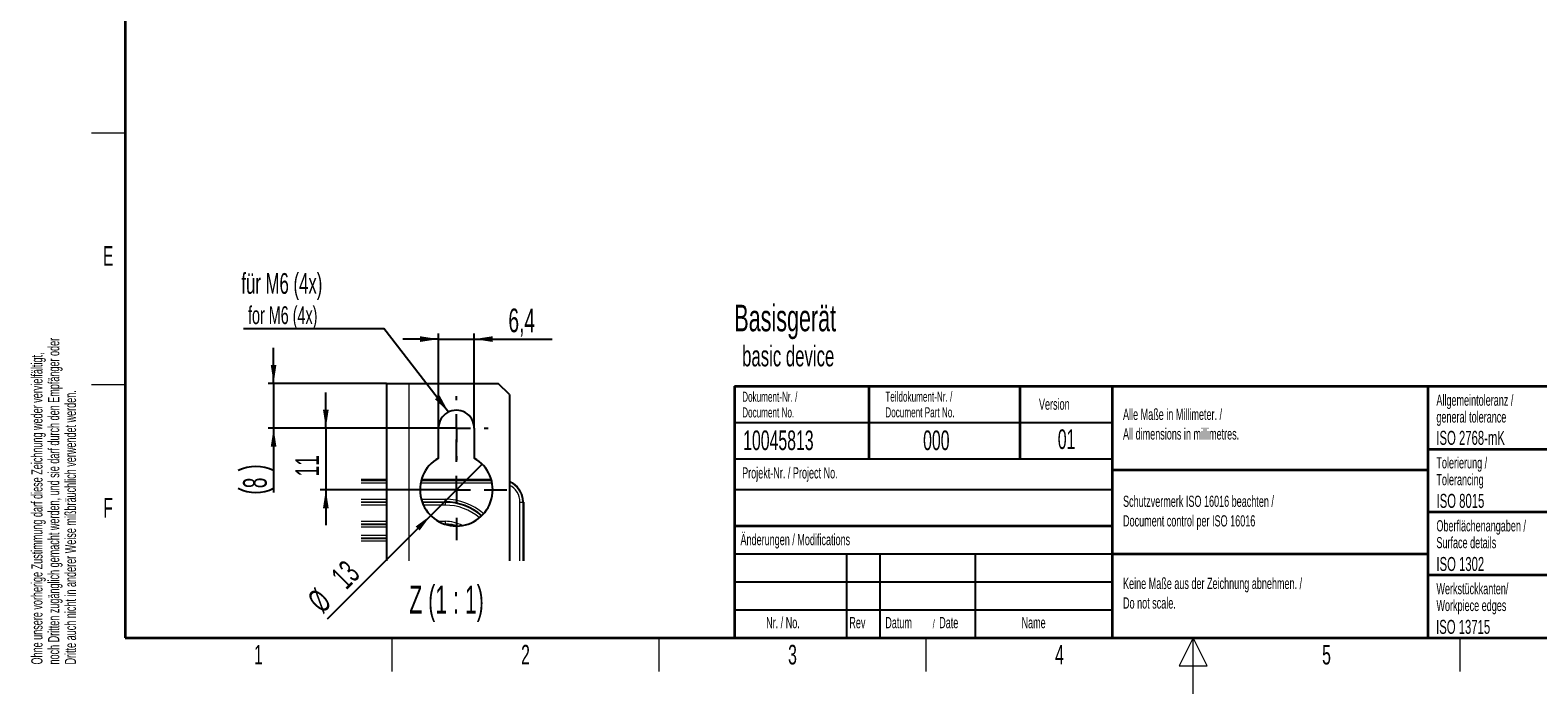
# Model space of a CAD drawing. Header units: millimetres. Extents: x 5 to 418, y 2 to 292.
# Tile 1 of 49: x 9 to 279, y 2 to 121. Entities that reach past the tile are written whole.
import ezdxf

# ---------------------------------------------------------------- set-up
doc = ezdxf.new("R2010")
doc.units = ezdxf.units.MM
doc.layers.add('SLD-0', color=7, linetype='Continuous')
doc.styles.add('SLDTEXTSTYLE0', font='TXT', dxfattribs={"width": 0.605})
doc.styles.add('SLDTEXTSTYLE2', font='TXT', dxfattribs={"width": 0.57})
doc.dimstyles.new('SLDDIMSTYLE2', dxfattribs={"dimtxt": 4.10931, "dimasz": 3.302, "dimexe": 0, "dimexo": 0.0625, "dimgap": 1.027327, "dimtad": 1, "dimrnd": 1e-09, "dimzin": 12, "dimdsep": 46, "dimtxsty": 'SLDTEXTSTYLE0', "dimsah": 1, "dimcen": 0.09, "dimadec": 0, "dimazin": 3, "dimtfac": 1, "dimtmove": 0, "dimatfit": 0, "dimfxl": 1, "dimfrac": 2, "dimtolj": 1, "dimtzin": 12, "dimarcsym": 0})
doc.dimstyles.new('SLDDIMSTYLE3', dxfattribs={"dimtxt": 4.10931, "dimasz": 3.302, "dimexe": 0, "dimexo": 0.0625, "dimgap": 1.027327, "dimtad": 1, "dimrnd": 1e-09, "dimzin": 12, "dimdsep": 46, "dimtxsty": 'SLDTEXTSTYLE0', "dimblk1": 'NONE', "dimsah": 1, "dimcen": 0, "dimadec": 0, "dimazin": 3, "dimtfac": 1, "dimtmove": 0, "dimatfit": 3, "dimldrblk": 'NONE', "dimfxl": 1, "dimfrac": 2, "dimtolj": 1, "dimtzin": 12, "dimarcsym": 0})
doc.dimstyles.new('SLDDIMSTYLE4', dxfattribs={"dimtxt": 0.18, "dimasz": 3.302, "dimexe": 0, "dimexo": 0.0625, "dimgap": 0, "dimtad": 0, "dimtih": 1, "dimtoh": 1, "dimdec": 0, "dimrnd": 1e-09, "dimzin": 0, "dimdsep": 46, "dimtxsty": 'Standard', "dimsah": 1, "dimcen": 0.09, "dimadec": 0, "dimazin": 0, "dimtfac": 3.302, "dimtdec": 0, "dimtofl": 0, "dimtmove": 0, "dimatfit": 3, "dimfxl": 1, "dimfrac": 2, "dimtolj": 1, "dimtzin": 0, "dimarcsym": 0})

# ---------------------------------------------------------------- blocks, each defined once
blk = doc.blocks.new('SW_NOTE_0')
at = {"layer": 'SLD-0', "color": 0, "attachment_point": 1, "style": 'SLDTEXTSTYLE0'}
for s, insert, char_height in [('Basisgerät', (0, 6.14), 4.763), ('basic device', (1.39, -1.18), 3.7042)]:
    blk.add_mtext(s, dxfattribs=dict(at, insert=insert, char_height=char_height))
blk = doc.blocks.new('SW_NOTE_0_2')
at = {"layer": 'SLD-0', "color": 0, "char_height": 2, "attachment_point": 1, "rotation": 90, "style": 'SLDTEXTSTYLE0'}
for s, insert in [('noch Dritten zugänglich gemacht werden, und sie darf durch den Empfänger oder', (0.42, 0)), ('Ohne unsere vorherige Zustimmung darf diese Zeichnung weder vervielfältigt,', (-2.58, 0)), ('Dritte auch nicht in anderer Weise mißbräuchlich verwendet werden.', (3.42, 0))]:
    blk.add_mtext(s, dxfattribs=dict(at, insert=insert))
blk = doc.blocks.new('SW_NOTE_0_3')
at = {"layer": 'SLD-0', "color": 0, "attachment_point": 1, "style": 'SLDTEXTSTYLE0'}
for s, insert, char_height in [('Datum', (0, 2.58), 2), ('/', (8.48, 2.08), 1.5), ('Date', (9.64, 2.58), 2)]:
    blk.add_mtext(s, dxfattribs=dict(at, insert=insert, char_height=char_height))
blk = doc.blocks.new('SW_NOTE_0_4')
at = {"layer": 'SLD-0', "color": 0, "char_height": 2, "attachment_point": 1, "style": 'SLDTEXTSTYLE0'}
for s, insert in [('Alle Maße in Millimeter. /', (0, 2.58)), ('All dimensions in millimetres.', (0, -0.92))]:
    blk.add_mtext(s, dxfattribs=dict(at, insert=insert))
blk = doc.blocks.new('SW_NOTE_0_5')
at = {"layer": 'SLD-0', "color": 0, "char_height": 1.8, "attachment_point": 1, "style": 'SLDTEXTSTYLE0'}
for s, insert in [('Teildokument-Nr. /', (0, 2.32)), ('Document Part No.', (0, -0.48))]:
    blk.add_mtext(s, dxfattribs=dict(at, insert=insert))
blk = doc.blocks.new('SW_NOTE_0_6')
at = {"layer": 'SLD-0', "color": 0, "char_height": 1.8, "attachment_point": 1, "style": 'SLDTEXTSTYLE0'}
for s, insert in [('Dokument-Nr. /', (0, 2.32)), ('Document No.', (0, -0.48))]:
    blk.add_mtext(s, dxfattribs=dict(at, insert=insert))
blk = doc.blocks.new('SW_NOTE_0_7')
at = {"layer": 'SLD-0', "color": 0, "char_height": 2, "attachment_point": 1, "style": 'SLDTEXTSTYLE0'}
for s, insert in [('Keine Maße aus der Zeichnung abnehmen. /', (0, 2.58)), ('Do not scale.', (0, -0.92))]:
    blk.add_mtext(s, dxfattribs=dict(at, insert=insert))
blk = doc.blocks.new('SW_NOTE_0_8')
at = {"layer": 'SLD-0', "color": 0, "char_height": 2, "attachment_point": 1, "style": 'SLDTEXTSTYLE0'}
for s, insert in [('Schutzvermerk ISO 16016 beachten /', (0, 2.58)), ('Document control per ISO 16016', (0, -0.92))]:
    blk.add_mtext(s, dxfattribs=dict(at, insert=insert))
blk = doc.blocks.new('SW_NOTE_0_9')
at = {"layer": 'SLD-0', "color": 0, "char_height": 2, "attachment_point": 1, "style": 'SLDTEXTSTYLE0'}
for s, insert in [('Werkstückkanten/', (0, 2.58)), ('Workpiece edges', (0, -0.42))]:
    blk.add_mtext(s, dxfattribs=dict(at, insert=insert))
blk = doc.blocks.new('SW_NOTE_0_10')
at = {"layer": 'SLD-0', "color": 0, "char_height": 2, "attachment_point": 1, "style": 'SLDTEXTSTYLE0'}
for s, insert in [('Oberflächenangaben /', (0, 2.58)), ('Surface details', (0, -0.42))]:
    blk.add_mtext(s, dxfattribs=dict(at, insert=insert))
blk = doc.blocks.new('SW_NOTE_0_11')
at = {"layer": 'SLD-0', "color": 0, "char_height": 2, "attachment_point": 1, "style": 'SLDTEXTSTYLE0'}
for s, insert in [('Tolerierung /', (0, 2.58)), ('Tolerancing', (0, -0.42))]:
    blk.add_mtext(s, dxfattribs=dict(at, insert=insert))
blk = doc.blocks.new('SW_NOTE_0_12')
at = {"layer": 'SLD-0', "color": 0, "char_height": 2, "attachment_point": 1, "style": 'SLDTEXTSTYLE0'}
for s, insert in [('Allgemeintoleranz /', (0, 2.58)), ('general tolerance', (0, -0.42))]:
    blk.add_mtext(s, dxfattribs=dict(at, insert=insert))
blk = doc.blocks.new('_D_8')
at = {"layer": 'SLD-0', "color": 7}
for p, q in [((82.04, 65.39), (75.69, 65.39)), ((82.04, 49.47), (82.04, 66.39)), ((82.04, 65.39), (88.44, 65.39)), ((88.44, 49.47), (88.44, 66.39)), ((88.44, 65.39), (102.39, 65.39))]:
    blk.add_line(p, q, dxfattribs=at)
for points in [[(82.04, 65.39), (78.74, 65.9), (78.74, 64.88)], [(88.44, 65.39), (91.74, 64.88), (91.74, 65.9)]]:
    blk.add_solid(points, dxfattribs=at)
at = {"layer": 'SLD-0', "color": 7, "insert": (94.55, 70.85), "char_height": 4.233, "attachment_point": 1, "style": 'SLDTEXTSTYLE0'}
blk.add_mtext('6,4', dxfattribs=at)
blk = doc.blocks.new('_D_9')
at = {"layer": 'SLD-0', "color": 7}
for p, q in [((61.9, 49.47), (61.9, 55.82)), ((85.24, 49.47), (60.9, 49.47)), ((61.9, 49.47), (61.9, 38.47)), ((85.24, 38.47), (60.9, 38.47)), ((61.9, 38.47), (61.9, 32.12))]:
    blk.add_line(p, q, dxfattribs=at)
for points in [[(61.9, 49.47), (62.41, 52.78), (61.39, 52.78)], [(61.9, 38.47), (61.39, 35.17), (62.41, 35.17)]]:
    blk.add_solid(points, dxfattribs=at)
at = {"layer": 'SLD-0', "color": 7, "insert": (56.44, 40.84), "char_height": 4.233, "attachment_point": 1, "rotation": 90, "style": 'SLDTEXTSTYLE0'}
blk.add_mtext('11', dxfattribs=at)
blk = doc.blocks.new('_D_10')
at = {"layer": 'SLD-0', "color": 7}
for p, q in [((52.56, 57.47), (52.56, 63.82)), ((72.74, 57.47), (51.56, 57.47)), ((52.56, 57.47), (52.56, 49.47)), ((85.24, 49.47), (51.56, 49.47)), ((52.56, 49.47), (52.56, 38))]:
    blk.add_line(p, q, dxfattribs=at)
for centre, start, end in [((49.4, 35.57), 63.4349, 116.5651), ((49.4, 45.05), 243.4349, 296.5651)]:
    blk.add_arc(centre, 7.06, start, end, dxfattribs=at)
for points in [[(52.56, 57.47), (53.06, 60.78), (52.05, 60.78)], [(52.56, 49.47), (52.05, 46.17), (53.06, 46.17)]]:
    blk.add_solid(points, dxfattribs=at)
at = {"layer": 'SLD-0', "color": 7, "insert": (47.1, 38.74), "char_height": 4.23, "attachment_point": 1, "rotation": 90, "style": 'SLDTEXTSTYLE0'}
blk.add_mtext('8', dxfattribs=at)
blk = doc.blocks.new('_D_11')
at = {"layer": 'SLD-0', "color": 7}
for q in [(89.84, 43.07), (62.14, 15.37)]:
    blk.add_line((80.65, 33.88), q, dxfattribs=at)
blk.add_solid([(80.65, 33.88), (77.95, 31.9), (78.67, 31.18)], dxfattribs=at)
at = {"layer": 'SLD-0', "color": 7, "char_height": 4.233, "attachment_point": 1, "rotation": 45, "style": 'SLDTEXTSTYLE0'}
for s, insert in [('13', (62.54, 23.45)), ('%%c', (58.3, 19.21))]:
    blk.add_mtext(s, dxfattribs=dict(at, insert=insert))
blk = doc.blocks.new('_None')
blk = doc.blocks.new('SW_NOTE_0_18')
at = {"layer": 'SLD-0', "color": 0}
blk.add_line((-25.1, 0), (0, 0), dxfattribs=at)
at = {"layer": 'SLD-0', "color": 0, "attachment_point": 1, "style": 'SLDTEXTSTYLE0'}
for s, insert, char_height in [('für M6 (4x)', (-25.5, 9.89), 3.7042), ('for M6 (4x)', (-24.31, 3.96), 3.175)]:
    blk.add_mtext(s, dxfattribs=dict(at, insert=insert, char_height=char_height))
blk = doc.blocks.new('SW_CENTERMARKSYMBOL_6')
at = {"layer": 'SLD-0', "color": 0}
for p, q in [((0, 5), (0, 5.7)), ((-5, 0), (-5.7, 0)), ((0, 0), (-2.5, 0)), ((0, 0), (0, 2.5)), ((0, 0), (0, -2.5)), ((0, 0), (2.5, 0)), ((5, 0), (5.7, 0)), ((0, -5), (0, -5.7))]:
    blk.add_line(p, q, dxfattribs=at)
blk = doc.blocks.new('SW_CENTERMARKSYMBOL_7')
at = {"layer": 'SLD-0', "color": 0}
for p, q in [((0, 5), (0, 9)), ((-5, 0), (-9, 0)), ((0, 0), (-2.5, 0)), ((0, 0), (0, 2.5)), ((0, 0), (0, -2.5)), ((0, 0), (2.5, 0)), ((5, 0), (9, 0)), ((0, -5), (0, -9))]:
    blk.add_line(p, q, dxfattribs=at)

msp = doc.modelspace()

# ---------------------------------------------------------------- linework, layer by layer
at = {"color": 7, "linetype": 'Continuous', "lineweight": 25}
for p, q in [((72.7426, 57.4731), (72.7426, 25.7872)), ((72.7426, 57.4731), (76.7426, 57.4731)), ((76.7426, 57.4731), (92.7426, 57.4731)), ((94.7426, 55.4731), (92.7426, 57.4731)), ((94.7426, 55.4731), (94.7426, 25.7872)), ((82.0426, 44.1308), (82.0426, 49.4731)), ((88.4426, 49.4731), (88.4426, 44.1308)), ((68.219, 40.273), (72.7426, 40.273)), ((78.9967, 40.273), (91.4884, 40.273)), ((97.2424, 36.2731), (97.2424, 25.7872))]:
    msp.add_line(p, q, dxfattribs=at)
at = {"color": 7, "linetype": 'Continuous', "lineweight": 18}
for p, q in [((76.7426, 57.4731), (76.7426, 25.7872)), ((72.7426, 40.273), (68.219, 40.273)), ((68.219, 40.1508), (72.7426, 40.1508)), ((72.7426, 39.6509), (68.219, 39.6509)), ((91.635, 39.6509), (78.8502, 39.6509)), ((78.9628, 40.1508), (91.5223, 40.1508)), ((91.4884, 40.273), (78.9967, 40.273)), ((68.219, 36.7645), (72.7426, 36.7645)), ((72.7426, 36.2645), (68.219, 36.2645)), ((68.219, 36.2206), (72.7426, 36.2206)), ((72.7426, 35.7207), (68.219, 35.7207)), ((78.9712, 36.7645), (83.2426, 36.7645)), ((83.2426, 36.2645), (79.1293, 36.2645)), ((79.1453, 36.2206), (83.2426, 36.2206)), ((83.2426, 35.7207), (79.3541, 35.7207)), ((83.2426, 36.2645), (83.2426, 36.7645)), ((83.2426, 36.2206), (83.2426, 36.2645)), ((83.2426, 36.2206), (83.2426, 35.7207)), ((96.6203, 25.7872), (96.6203, 36.2731)), ((96.6203, 36.2731), (97.1202, 36.2731)), ((97.1202, 36.2731), (97.1202, 25.7872)), ((97.2424, 36.2731), (97.1202, 36.2731)), ((97.2424, 25.7872), (97.2424, 36.2731)), ((97.2425, 36.2731), (97.2424, 36.2731)), ((68.219, 32.8256), (72.7426, 32.8256)), ((82.0246, 32.8256), (83.2426, 32.8256)), ((83.2426, 32.8256), (83.2426, 32.3256)), ((72.7426, 32.3256), (68.219, 32.3256)), ((68.219, 32.2817), (72.7426, 32.2817)), ((72.7426, 31.7818), (68.219, 31.7818)), ((68.219, 30.3343), (72.7426, 30.3343)), ((72.7426, 29.8344), (68.219, 29.8344)), ((68.219, 29.7817), (72.7426, 29.7817)), ((83.2426, 32.3256), (83.1311, 32.3256)), ((83.2426, 32.3256), (83.2426, 32.2885)), ((72.7426, 29.2818), (68.219, 29.2818))]:
    msp.add_line(p, q, dxfattribs=at)
at = {"color": 7, "linetype": 'Continuous', "lineweight": 25, "flags": 128}
msp.add_lwpolyline([(85.2777, 31.9732), (84.4234, 32.2093), (83.2426, 32.3256)], dxfattribs=at)
at = {"color": 7, "linetype": 'Continuous', "lineweight": 18, "flags": 128}
msp.add_lwpolyline([(83.2426, 32.2817), (84.4148, 32.1662), (85.141, 31.9739)], dxfattribs=at)
at = {"color": 7, "linetype": 'Continuous', "lineweight": 25}
for centre, radius, start, end in [((85.2426, 49.4731), 3.2, 359.999926, 180.000074), ((85.2426, 38.4731), 6.5, 119.492357, 60.507643), ((83.2425, 26.2731), 9.9915, 49.091827, 89.999867)]:
    msp.add_arc(centre, radius, start, end, dxfattribs=at)
at = {"color": 7, "linetype": 'Continuous', "lineweight": 18}
for centre, radius, start, end in [((93.2425, 36.2731), 3.9999, 0.000256, 67.974419), ((93.2425, 36.2731), 3.8777, 0.000053, 67.242223), ((93.2426, 36.2731), 3.3777, 359.999704, 63.63525), ((83.2426, 26.2732), 10.4913, 48.970177, 90.000191), ((83.2426, 26.2732), 9.9474, 49.113384, 90.000138), ((83.2425, 26.273), 9.4476, 49.507049, 89.999784), ((83.2425, 26.2729), 6.5527, 62.060571, 89.999287)]:
    msp.add_arc(centre, radius, start, end, dxfattribs=at)
at = {"layer": 'SLD-0', "lineweight": 35}
for p, q in [((26, 282.5), (26, 12)), ((135, 57), (408, 57)), ((135, 57), (135, 12)), ((159, 57), (159, 44)), ((186, 57), (186, 44)), ((202.5, 57), (202.5, 12)), ((259, 57), (259, 12)), ((259, 45.75), (288, 45.75)), ((202.5, 42), (259, 42)), ((259, 34.5), (288, 34.5)), ((135, 32), (202.5, 32)), ((202.5, 27), (259, 27)), ((259, 23.25), (288, 23.25)), ((26, 12), (408, 12)), ((135, 12), (408, 12))]:
    msp.add_line(p, q, dxfattribs=at)
at = {"layer": 'SLD-0', "lineweight": 18}
for p, q in [((20, 102.25), (26, 102.25)), ((20, 57.25), (26, 57.25)), ((73.75, 6), (73.75, 12)), ((121.5, 6), (121.5, 12)), ((169.25, 6), (169.25, 12)), ((217, 12), (214.5, 7)), ((217, 2), (217, 12)), ((219.5, 7), (217, 12)), ((264.75, 6), (264.75, 12)), ((214.5, 7), (219.5, 7))]:
    msp.add_line(p, q, dxfattribs=at)
at = {"layer": 'SLD-0'}
for p, q in [((135, 50.5), (202.5, 50.5)), ((135, 38.5), (202.5, 38.5)), ((135, 27), (202.5, 27)), ((155, 27), (155, 12)), ((161, 27), (161, 12)), ((178, 27), (178, 12)), ((135, 22), (202.5, 22)), ((135, 17), (202.5, 17))]:
    msp.add_line(p, q, dxfattribs=at)
at = {"layer": 'SLD-0', "lineweight": 25}
msp.add_line((135, 44), (202.5, 44), dxfattribs=at)

# ---------------------------------------------------------------- block references
at = {"layer": 'SLD-0'}
for name, p in [('SW_NOTE_0_2', (11.808, 7.2381)), ('SW_NOTE_0_6', (136.354, 53.6688)), ('SW_NOTE_0_5', (161.9554, 53.687)), ('SW_NOTE_0_12', (260.5044, 52.9003)), ('SW_NOTE_0_4', (204.464, 50.3607)), ('SW_NOTE_0_11', (260.5023, 41.7004)), ('SW_NOTE_0_8', (204.464, 34.8277)), ('SW_NOTE_0_10', (260.5028, 30.4451)), ('SW_NOTE_0_7', (204.464, 20.1509)), ('SW_NOTE_0_9', (260.5091, 19.2125)), ('SW_NOTE_0_3', (161.9462, 13.1463))]:
    msp.add_blockref(name, p, dxfattribs=at)
at = {"layer": 'SLD-0', "color": 7}
for name, p in [('SW_NOTE_0_18', (72.2911, 67.2973)), ('SW_NOTE_0', (134.9504, 65.4053)), ('SW_CENTERMARKSYMBOL_6', (85.2426, 49.4731)), ('SW_CENTERMARKSYMBOL_7', (85.2426, 38.4731))]:
    msp.add_blockref(name, p, dxfattribs=at)

# ---------------------------------------------------------------- texts
at = {"layer": 'SLD-0'}
for s, insert, char_height, attachment_point, style in [('E', (22.9816, 82.0011), 3.5, 2, 'SLDTEXTSTYLE0'), ('Version', (189.4285, 54.7601), 2, 1, 'SLDTEXTSTYLE0'), ('10045813', (136.5297, 49.0581), 3.5, 1, 'SLDTEXTSTYLE0'), ('000', (168.711, 49.0581), 3.5, 1, 'SLDTEXTSTYLE0'), ('01', (194.3683, 49.2527), 3.5, 2, 'SLDTEXTSTYLE0'), ('ISO 2768-mK', (260.4941, 48.9932), 2.5, 1, 'SLDTEXTSTYLE0'), ('Projekt-Nr. / Project No.', (136.3454, 42.4834), 2, 1, 'SLDTEXTSTYLE0'), ('ISO 8015', (260.5278, 37.733), 2.5, 1, 'SLDTEXTSTYLE0'), ('F', (22.9536, 37.0011), 3.5, 2, 'SLDTEXTSTYLE0'), ('Änderungen / Modifications', (136.0531, 30.5619), 2, 1, 'SLDTEXTSTYLE0'), ('ISO 1302', (260.5038, 26.453), 2.5, 1, 'SLDTEXTSTYLE0'), ('Z (1 : 1)', (83.485, 21.3371), 5, 2, 'SLDTEXTSTYLE2'), ('Nr. / No.', (140.6365, 15.7244), 2, 1, 'SLDTEXTSTYLE0'), ('Rev', (155.5183, 15.7244), 2, 1, 'SLDTEXTSTYLE0'), ('Name', (186.3108, 15.729), 2, 1, 'SLDTEXTSTYLE0'), ('ISO 13715', (260.4473, 15.216), 2.5, 1, 'SLDTEXTSTYLE0'), ('2', (97.6027, 10.743), 3.5, 2, 'SLDTEXTSTYLE0'), ('3', (145.3527, 10.743), 3.5, 2, 'SLDTEXTSTYLE0'), ('1', (49.8527, 10.743), 3.5, 2, 'SLDTEXTSTYLE0'), ('4', (193.1027, 10.743), 3.5, 2, 'SLDTEXTSTYLE0'), ('5', (240.8527, 10.743), 3.5, 2, 'SLDTEXTSTYLE0')]:
    msp.add_mtext(s, dxfattribs=dict(at, insert=insert, char_height=char_height, attachment_point=attachment_point, style=style))

# ---------------------------------------------------------------- dimensions: what is measured, and where the dimension line sits
at = {"layer": 'SLD-0', "color": 7}
dim = msp.add_linear_dim(base=(88.4426, 65.3903), p1=(82.0426, 49.4731), p2=(88.4426, 49.4731), dimstyle='SLDDIMSTYLE2', dxfattribs=at)
dim.commit()
dim.dimension.update_dxf_attribs({"geometry": '_D_8', "text_midpoint": (98.4743, 65.3903), "dimtype": 160})
dim = msp.add_linear_dim(base=(52.5555, 49.4731), p1=(72.7426, 57.4731), p2=(85.2426, 49.4731), angle=90, text='(<>)', dimstyle='SLDDIMSTYLE2', dxfattribs=at)
dim.commit()
dim.dimension.update_dxf_attribs({"geometry": '_D_10', "text_midpoint": (52.5555, 40.311), "dimtype": 160})
dim = msp.add_linear_dim(base=(61.9002, 38.4731), p1=(85.2426, 49.4731), p2=(85.2426, 38.4731), angle=90, dimstyle='SLDDIMSTYLE2', dxfattribs=at)
dim.commit()
dim.dimension.update_dxf_attribs({"geometry": '_D_9', "text_midpoint": (61.9002, 43.9731), "dimtype": 160})
dim = msp.add_diameter_dim_2p(p1=(89.8388, 43.0693), p2=(80.6464, 33.8769), dimstyle='SLDDIMSTYLE3', dxfattribs=at)
dim.commit()
dim.dimension.update_dxf_attribs({"geometry": '_D_11', "text_midpoint": (66.3209, 19.5514), "dimtype": 163})

# ---------------------------------------------------------------- leaders
msp.add_leader([(83.856, 52.3571), (72.2911, 67.2973)], dimstyle='SLDDIMSTYLE4', dxfattribs=at)

doc.saveas('drawing.dxf')
